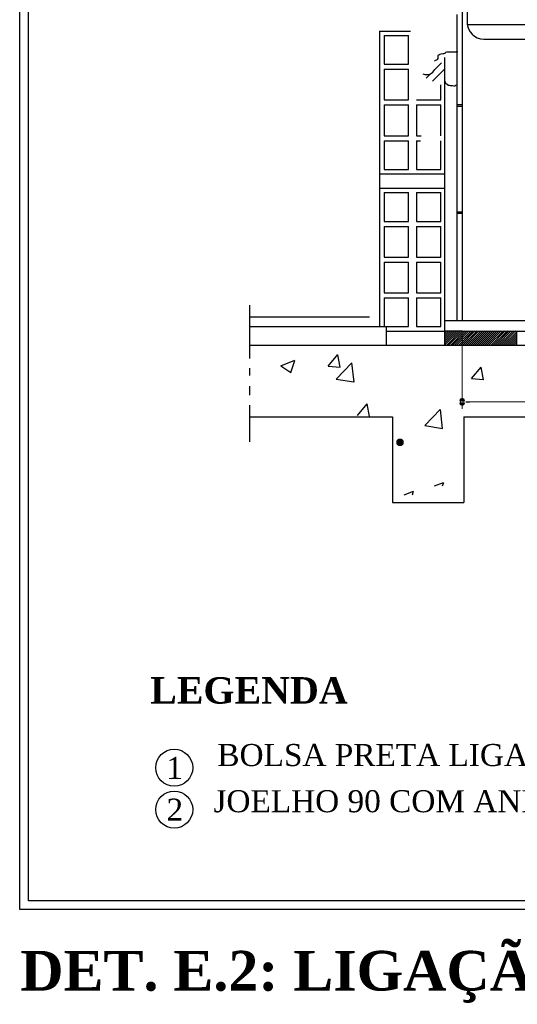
# Model space of a CAD drawing. Header units: millimetres. Extents: x 7 to 27269, y 0 to 59.
# Tile 4 of 10: x 31 to 37, y 39 to 50. Entities that reach past the tile are written whole.
import ezdxf

# ---------------------------------------------------------------- set-up
doc = ezdxf.new("R2010")
doc.units = ezdxf.units.MM
doc.header["$MEASUREMENT"] = 0
for name, color, linetype in [('AUXILIAR', 6, 'Continuous'), ('COMENTARIOS', 7, 'Continuous'), ('DETALHES_CTR8', 2, 'Continuous'), ('GERAL_CTR25', 9, 'Continuous'), ('PG-CTR_25', 9, 'Continuous')]:
    doc.layers.add(name, color=color, linetype=linetype)
doc.layers.add('DFDFD', color=7, linetype='Continuous', lineweight=5)
doc.layers.add('DI-Títulos', color=3, linetype='Continuous', lineweight=30)
doc.styles.add('TimesNewRoman', font='times.ttf')
doc.styles.add('TimesNewRomanN', font='timesbd.ttf')

msp = doc.modelspace()

# ---------------------------------------------------------------- hatches: boundary and pattern name
at = {"linetype": 'Continuous'}
for points in [[(36.11886, 45.64767), (36.1201, 45.64947), (36.12118, 45.65137), (36.12209, 45.65336), (36.12282, 45.65542), (36.12338, 45.65754), (36.12374, 45.65969), (36.12391, 45.66187), (36.1239, 45.66406), (36.12369, 45.66624), (36.1233, 45.66839), (36.12272, 45.6705), (36.12195, 45.67255), (36.12102, 45.67452), (36.11991, 45.67641), (36.11864, 45.67819), (36.11722, 45.67986), (36.11567, 45.68139), (36.11398, 45.68279), (36.11218, 45.68403), (36.11028, 45.68511), (36.10829, 45.68602), (36.10623, 45.68675), (36.10411, 45.68731), (36.10195, 45.68767), (36.09977, 45.68785), (36.09759, 45.68783), (36.09541, 45.68762), (36.09326, 45.68723), (36.09115, 45.68665), (36.0891, 45.68588), (36.08712, 45.68495), (36.08524, 45.68384), (36.08345, 45.68257), (36.08179, 45.68115), (36.08025, 45.6796), (36.07886, 45.67791), (36.07762, 45.67611), (36.07654, 45.67421), (36.07563, 45.67222), (36.07489, 45.67016), (36.07434, 45.66804), (36.07398, 45.66588), (36.0738, 45.6637), (36.07382, 45.66152), (36.07402, 45.65934), (36.07442, 45.65719), (36.075, 45.65508), (36.07576, 45.65303), (36.0767, 45.65105), (36.07781, 45.64917), (36.07886, 45.64767), (36.09886, 45.66279), (36.11886, 45.64767)], [(36.07886, 45.64767), (36.07762, 45.64587), (36.07654, 45.64396), (36.07563, 45.64198), (36.07489, 45.63991), (36.07434, 45.6378), (36.07398, 45.63564), (36.0738, 45.63346), (36.07382, 45.63127), (36.07402, 45.6291), (36.07442, 45.62694), (36.075, 45.62484), (36.07576, 45.62279), (36.0767, 45.62081), (36.07781, 45.61892), (36.07908, 45.61714), (36.08049, 45.61548), (36.08205, 45.61394), (36.08374, 45.61255), (36.08554, 45.6113), (36.08744, 45.61022), (36.08943, 45.60931), (36.09149, 45.60858), (36.09361, 45.60803), (36.09576, 45.60766), (36.09794, 45.60749), (36.10013, 45.60751), (36.10231, 45.60771), (36.10446, 45.60811), (36.10657, 45.60869), (36.10862, 45.60945), (36.11059, 45.61039), (36.11248, 45.6115), (36.11426, 45.61276), (36.11593, 45.61418), (36.11746, 45.61574), (36.11886, 45.61742), (36.1201, 45.61923), (36.12118, 45.62113), (36.12209, 45.62312), (36.12282, 45.62518), (36.12338, 45.62729), (36.12374, 45.62945), (36.12391, 45.63163), (36.1239, 45.63382), (36.12369, 45.636), (36.1233, 45.63815), (36.12272, 45.64026), (36.12195, 45.64231), (36.12102, 45.64428), (36.11991, 45.64617), (36.11886, 45.64767), (36.09886, 45.63255), (36.07886, 45.64767)]]:
    msp.add_hatch(color=256, dxfattribs=at).paths.add_polyline_path(points)

# ---------------------------------------------------------------- linework, layer by layer
at = {"color": 7}
for p, q in [((31.07909, 39.88921), (31.07909, 57.03173)), ((31.17909, 39.98921), (31.17909, 56.93173)), ((47.64509, 39.98921), (31.17909, 39.98921)), ((47.74509, 39.88921), (31.07909, 39.88921))]:
    msp.add_line(p, q, dxfattribs=at)
at = {"color": 8}
for p, q in [((36.15811, 49.92473), (36.15811, 53.776)), ((36.52809, 49.92473), (36.15709, 49.92473)), ((35.90309, 46.29373), (36.06009, 46.45173)), ((35.90309, 46.31673), (36.03809, 46.45173)), ((35.90309, 46.33873), (36.01509, 46.45173)), ((35.90309, 46.36173), (35.99309, 46.45173)), ((35.90309, 46.38573), (35.97009, 46.45173)), ((35.90309, 46.40773), (35.94809, 46.45173)), ((35.90309, 46.43073), (35.92309, 46.45173)), ((35.92309, 46.28873), (36.08409, 46.45173)), ((35.94509, 46.28873), (36.10709, 46.45173)), ((35.96809, 46.28873), (36.12909, 46.45173)), ((35.99009, 46.28873), (36.15209, 46.45173)), ((36.01309, 46.28873), (36.17409, 46.45173)), ((36.03509, 46.28873), (36.19909, 46.45173)), ((36.06009, 46.28873), (36.22209, 46.45173)), ((36.08309, 46.28873), (36.24409, 46.45173)), ((36.10509, 46.28873), (36.26709, 46.45173)), ((36.12809, 46.28873), (36.28909, 46.45173)), ((36.15009, 46.28873), (36.31309, 46.45173)), ((36.17409, 46.28873), (36.33609, 46.45173)), ((36.19709, 46.28873), (36.35809, 46.45173)), ((36.21909, 46.28873), (36.38209, 46.45173)), ((36.24209, 46.28873), (36.40409, 46.45173)), ((36.26409, 46.28873), (36.42709, 46.45173)), ((36.28909, 46.28873), (36.45109, 46.45173)), ((36.31209, 46.28873), (36.47309, 46.45173)), ((36.33409, 46.28873), (36.49609, 46.45173)), ((36.35709, 46.28873), (36.51809, 46.45173)), ((36.37909, 46.28873), (36.54109, 46.45173)), ((36.40209, 46.28873), (36.56609, 46.45173)), ((36.42709, 46.28873), (36.58809, 46.45173)), ((36.44909, 46.28873), (36.61109, 46.45173)), ((36.47209, 46.28873), (36.63309, 46.45173)), ((36.49409, 46.28873), (36.65609, 46.45173)), ((36.51709, 46.28873), (36.68009, 46.45173)), ((36.54109, 46.28873), (36.70209, 46.45173)), ((36.56309, 46.28873), (36.71309, 46.43873)), ((36.58609, 46.28873), (36.71309, 46.41573)), ((36.60809, 46.28873), (36.71309, 46.39373)), ((36.63109, 46.28873), (36.71309, 46.36973)), ((36.65609, 46.28873), (36.71309, 46.34673)), ((36.67809, 46.28873), (36.71309, 46.32473)), ((36.70109, 46.28873), (36.71309, 46.30173)), ((35.36009, 45.19473), (35.42509, 45.19473)), ((35.36009, 45.19473), (35.42509, 45.19473)), ((35.36009, 45.19473), (35.42509, 45.19473)), ((35.36009, 45.19173), (35.42709, 45.19173)), ((35.36009, 45.19173), (35.42509, 45.19173)), ((35.36009, 45.19073), (35.42709, 45.19073)), ((35.36009, 45.19073), (35.42709, 45.19073)), ((35.36009, 45.19073), (35.42709, 45.19073)), ((35.36009, 45.18773), (35.42709, 45.18773)), ((35.36009, 45.18773), (35.42709, 45.18773)), ((35.36009, 45.18673), (35.42709, 45.18673)), ((35.36009, 45.18673), (35.42709, 45.18673)), ((35.36009, 45.18673), (35.42709, 45.18673)), ((35.36009, 45.18373), (35.42509, 45.18373)), ((35.36009, 45.18373), (35.42509, 45.18373)), ((35.36009, 45.18273), (35.42509, 45.18273)), ((35.36209, 45.19973), (35.42509, 45.19973)), ((35.36209, 45.19973), (35.42509, 45.19973)), ((35.36209, 45.19973), (35.42309, 45.19973)), ((35.36209, 45.19873), (35.42509, 45.19873)), ((35.36209, 45.19873), (35.42509, 45.19873)), ((35.36209, 45.19873), (35.42509, 45.19873)), ((35.36209, 45.19573), (35.42509, 45.19573)), ((35.36209, 45.19573), (35.42509, 45.19573)), ((35.36209, 45.18273), (35.42509, 45.18273)), ((35.36209, 45.18273), (35.42509, 45.18273)), ((35.36209, 45.17973), (35.42509, 45.17973)), ((35.36209, 45.17973), (35.42509, 45.17973)), ((35.36209, 45.17773), (35.42509, 45.17773)), ((35.36209, 45.17773), (35.42509, 45.17773)), ((35.36209, 45.17773), (35.42509, 45.17773)), ((35.36209, 45.17573), (35.42309, 45.17573)), ((35.36409, 45.20473), (35.42309, 45.20473)), ((35.36409, 45.20473), (35.42309, 45.20473)), ((35.36409, 45.20473), (35.42109, 45.20473)), ((35.36409, 45.20273), (35.42309, 45.20273)), ((35.36409, 45.20273), (35.42309, 45.20273)), ((35.36409, 45.17573), (35.42309, 45.17573)), ((35.36409, 45.17373), (35.42309, 45.17373)), ((35.36409, 45.17373), (35.42309, 45.17373)), ((35.36409, 45.17373), (35.42309, 45.17373)), ((35.36409, 45.17173), (35.42109, 45.17173)), ((35.36609, 45.20873), (35.42109, 45.20873)), ((35.36609, 45.20873), (35.41909, 45.20873)), ((35.36609, 45.20673), (35.42109, 45.20673)), ((35.36609, 45.20673), (35.42109, 45.20673)), ((35.36609, 45.17173), (35.42109, 45.17173)), ((35.36609, 45.16973), (35.42109, 45.16973)), ((35.36609, 45.16973), (35.42109, 45.16973)), ((35.36609, 45.16973), (35.41909, 45.16973)), ((35.36809, 45.21073), (35.41909, 45.21073)), ((35.36809, 45.21073), (35.41709, 45.21073)), ((35.36809, 45.20873), (35.41909, 45.20873)), ((35.36809, 45.16773), (35.41909, 45.16773)), ((35.36809, 45.16773), (35.41909, 45.16773)), ((35.36809, 45.16573), (35.41709, 45.16573)), ((35.37009, 45.21273), (35.41709, 45.21273)), ((35.37009, 45.21273), (35.41709, 45.21273)), ((35.37009, 45.16573), (35.41709, 45.16573)), ((35.37009, 45.16573), (35.41709, 45.16573)), ((35.37209, 45.21473), (35.41509, 45.21473)), ((35.37209, 45.21273), (35.41509, 45.21273)), ((35.37209, 45.16373), (35.41509, 45.16373)), ((35.37209, 45.16373), (35.41509, 45.16373)), ((35.37209, 45.16173), (35.41309, 45.16173)), ((35.37409, 45.21673), (35.41309, 45.21673)), ((35.37409, 45.21473), (35.41309, 45.21473)), ((35.37409, 45.16173), (35.41309, 45.16173)), ((35.37609, 45.21673), (35.41109, 45.21673)), ((35.37609, 45.21673), (35.40909, 45.21673)), ((35.37609, 45.16173), (35.41109, 45.16173)), ((35.37609, 45.15973), (35.41109, 45.15973)), ((35.37809, 45.21873), (35.40909, 45.21873)), ((35.37809, 45.15973), (35.40909, 45.15973)), ((35.38009, 45.21873), (35.40709, 45.21873)), ((35.38009, 45.15973), (35.40709, 45.15973)), ((35.38209, 45.22073), (35.40509, 45.22073)), ((35.38209, 45.15773), (35.40509, 45.15773)), ((35.38409, 45.22073), (35.40109, 45.22073)), ((35.38409, 45.15773), (35.40309, 45.15773)), ((35.38809, 45.15473), (35.39909, 45.15473)), ((35.39009, 45.22073), (35.39609, 45.22073))]:
    msp.add_line(p, q, dxfattribs=at)
at = {"color": 7, "linetype": 'Continuous'}
msp.add_line((36.13886, 45.64767), (36.17986, 45.64767), dxfattribs=at)
at = {"color": 7, "linetype": 'Continuous', "lineweight": 0}
msp.add_lwpolyline([(36.11886, 45.64767, -2.00972085), (36.07886, 45.64767), (36.07886, 45.64767, -2.00972085), (36.11886, 45.64767), (36.11886, 45.64767)], format="xyb", dxfattribs=at)
at = {"layer": 'AUXILIAR', "color": 8, "linetype": 'Continuous'}
for p, q in [((35.78733, 49.41645), (35.86461, 49.49373)), ((35.68863, 49.31775), (35.74213, 49.37125)), ((35.762, 49.28682), (35.89716, 49.42199))]:
    msp.add_line(p, q, dxfattribs=at)
at = {"layer": 'AUXILIAR', "color": 8}
msp.add_arc((35.69409, 49.46373), 0.1047, 247.418035, 334.347739, dxfattribs=at)
at = {"layer": 'COMENTARIOS'}
for centre in [(32.8321, 41.49774), (32.8321, 41.02274)]:
    msp.add_circle(centre, 0.21016, dxfattribs=at)
at = {"layer": 'DETALHES_CTR8', "color": 8}
for p, q in [((33.68709, 46.74373), (33.68709, 46.13773)), ((34.57809, 46.05373), (34.68709, 46.18373)), ((34.71409, 46.04073), (34.68809, 46.18273)), ((33.68709, 46.02973), (33.68709, 45.94573)), ((34.04209, 46.05773), (34.20109, 46.11873)), ((34.04209, 46.05773), (34.15509, 45.98173)), ((34.15609, 45.98173), (34.20209, 46.11773)), ((34.57809, 46.05373), (34.71409, 46.04173)), ((34.66909, 45.90473), (34.84609, 46.08873)), ((34.87209, 45.87273), (34.84709, 46.08873)), ((36.20509, 45.91173), (36.31409, 46.04173)), ((36.34109, 45.89873), (36.31409, 46.04073)), ((34.66909, 45.90473), (34.87109, 45.87373)), ((36.20509, 45.91173), (36.34109, 45.89973)), ((33.68709, 45.82373), (33.68709, 45.72373)), ((33.68709, 45.60873), (33.68709, 45.19373)), ((34.91309, 45.49373), (35.02209, 45.62473)), ((35.04909, 45.48173), (35.02209, 45.62473)), ((35.67409, 45.37773), (35.85009, 45.56173)), ((35.87609, 45.34573), (35.85109, 45.56073)), ((35.67409, 45.37773), (35.87609, 45.34673)), ((35.78309, 44.69373), (35.88809, 44.73373)), ((35.87509, 44.69373), (35.88909, 44.73273)), ((35.44209, 44.59473), (35.54709, 44.63473)), ((35.53409, 44.59473), (35.54709, 44.63373))]:
    msp.add_line(p, q, dxfattribs=at)
at = {"layer": 'DFDFD', "color": 7}
for p, q in [((36.09909, 46.41095), (36.09909, 45.56734)), ((36.17948, 45.64773), (38.9107, 45.64773))]:
    msp.add_line(p, q, dxfattribs=at)
at = {"layer": 'GERAL_CTR25', "color": 8}
for p, q in [((36.09909, 53.86273), (36.09909, 49.55573)), ((36.03809, 50.04073), (36.03809, 49.53573)), ((41.26009, 49.92473), (36.52809, 49.92473)), ((35.16109, 49.85273), (35.16109, 46.50273)), ((35.16109, 49.85273), (35.51309, 49.85273)), ((35.30709, 49.85273), (35.46009, 49.85273)), ((35.21409, 49.80473), (35.21409, 49.47673)), ((35.21409, 49.80473), (35.49109, 49.80473)), ((35.49109, 49.47673), (35.49109, 49.80473)), ((36.34309, 49.76273), (37.54109, 49.76273)), ((35.21409, 49.47673), (35.49109, 49.47673)), ((36.03809, 49.55573), (36.03809, 46.57173)), ((36.09909, 49.55573), (36.09909, 46.57173)), ((35.21409, 49.41973), (35.21409, 49.07173)), ((35.21409, 49.41973), (35.49109, 49.41973)), ((35.49109, 49.07173), (35.49109, 49.41973)), ((35.85609, 49.07173), (35.85609, 49.24473)), ((35.21409, 49.07173), (35.49109, 49.07173)), ((35.57909, 49.07173), (35.85609, 49.07173)), ((35.21409, 49.01473), (35.21409, 48.66673)), ((35.21409, 49.01473), (35.49109, 49.01473)), ((35.49109, 48.66673), (35.49109, 49.01473)), ((35.57909, 49.01473), (35.57909, 48.66673)), ((35.57909, 49.01473), (35.85609, 49.01473)), ((35.85609, 48.66673), (35.85609, 49.01473)), ((36.03809, 49.01873), (36.09909, 49.01873)), ((36.03809, 49.00273), (36.09909, 49.00273)), ((35.21409, 48.66673), (35.49109, 48.66673)), ((35.21409, 48.60873), (35.21409, 48.28273)), ((35.21409, 48.60873), (35.49109, 48.60873)), ((35.49109, 48.28273), (35.49109, 48.60873)), ((35.57909, 48.66673), (35.63509, 48.66673)), ((35.57909, 48.60873), (35.57909, 48.28273)), ((35.57909, 48.60873), (35.62409, 48.60873)), ((35.85609, 48.28273), (35.85609, 48.60873)), ((35.21409, 48.28273), (35.49109, 48.28273)), ((35.57909, 48.28273), (35.85609, 48.28273)), ((35.16109, 48.23273), (35.90309, 48.23273)), ((35.16109, 48.07073), (35.90309, 48.07073)), ((35.21409, 48.02273), (35.49109, 48.02273)), ((35.21409, 48.02273), (35.21409, 47.69473)), ((35.49109, 47.69473), (35.49109, 48.02273)), ((35.57909, 48.02273), (35.85609, 48.02273)), ((35.57909, 48.02273), (35.57909, 47.69473)), ((35.85609, 47.69473), (35.85609, 48.02273)), ((36.03809, 47.80373), (36.09909, 47.80373)), ((35.21409, 47.69473), (35.49109, 47.69473)), ((35.57909, 47.69473), (35.85609, 47.69473)), ((36.03809, 47.78773), (36.09909, 47.78773)), ((35.21409, 47.63773), (35.21409, 47.28973)), ((35.21409, 47.63773), (35.49109, 47.63773)), ((35.49109, 47.28973), (35.49109, 47.63773)), ((35.57909, 47.63773), (35.57909, 47.28973)), ((35.57909, 47.63773), (35.85609, 47.63773)), ((35.85609, 47.28973), (35.85609, 47.63773)), ((35.21409, 47.28973), (35.49109, 47.28973)), ((35.57909, 47.28973), (35.85609, 47.28973)), ((35.21409, 47.23273), (35.49109, 47.23273)), ((35.21409, 47.23273), (35.21409, 46.88373)), ((35.49109, 46.88373), (35.49109, 47.23273)), ((35.57909, 47.23273), (35.85609, 47.23273)), ((35.57909, 47.23273), (35.57909, 46.88373)), ((35.85609, 46.88373), (35.85609, 47.23273)), ((35.21409, 46.88373), (35.49109, 46.88373)), ((35.21409, 46.82773), (35.49109, 46.82773)), ((35.21409, 46.82773), (35.21409, 46.50073)), ((35.49109, 46.50073), (35.49109, 46.82773)), ((35.57909, 46.88373), (35.85609, 46.88373)), ((35.57909, 46.82773), (35.85609, 46.82773)), ((35.57909, 46.82773), (35.57909, 46.50073)), ((35.85609, 46.50073), (35.85609, 46.82773)), ((33.68709, 46.61273), (35.04609, 46.61273)), ((35.90309, 46.57173), (37.79809, 46.57173)), ((33.68709, 46.50273), (35.23509, 46.50273)), ((35.21409, 46.50073), (35.49109, 46.50073)), ((35.23509, 46.50273), (35.23509, 46.28873)), ((35.57909, 46.50073), (35.85609, 46.50073)), ((35.23509, 46.45073), (35.90309, 46.45073)), ((36.09909, 46.45073), (38.58609, 46.45073)), ((33.68709, 46.28873), (35.30709, 46.28873)), ((36.03809, 46.28873), (38.58609, 46.28873)), ((33.68709, 45.47873), (35.30709, 45.47873)), ((35.30709, 45.47873), (35.30709, 44.50673)), ((36.11709, 45.47873), (38.58609, 45.47873)), ((36.11709, 45.47873), (36.11709, 44.50673)), ((35.30709, 44.50673), (36.11709, 44.50673))]:
    msp.add_line(p, q, dxfattribs=at)
msp.add_arc((36.34309, 49.94973), 0.18666, 180, 270, dxfattribs=at)
at = {"layer": 'PG-CTR_25', "color": 8}
for p, q in [((35.84509, 49.58673), (35.83309, 49.58173)), ((35.85809, 49.59173), (35.84509, 49.58673)), ((35.87909, 49.59673), (35.85809, 49.59173)), ((35.89109, 49.59673), (35.87909, 49.59673)), ((35.90509, 49.60073), (35.89109, 49.59673)), ((35.91109, 49.60973), (35.90509, 49.60073)), ((35.92609, 49.61473), (35.91109, 49.60973)), ((36.04309, 49.61473), (35.92609, 49.61473)), ((36.04309, 49.62373), (36.04309, 49.61473)), ((35.79409, 49.51773), (35.78309, 49.51273)), ((35.80809, 49.52273), (35.79409, 49.51773)), ((35.81509, 49.53173), (35.80809, 49.52273)), ((35.82109, 49.54073), (35.81509, 49.53173)), ((35.83309, 49.58173), (35.82109, 49.57773)), ((35.82109, 49.57773), (35.82109, 49.54073)), ((35.90309, 46.28873), (35.90309, 49.55173)), ((35.90509, 49.28173), (35.90509, 49.27373)), ((35.90509, 49.27373), (35.91109, 49.26373)), ((35.91109, 49.26373), (35.91909, 49.25473)), ((35.91909, 49.25473), (35.93209, 49.24973)), ((35.93209, 49.24973), (35.93709, 49.24073)), ((35.93709, 49.24073), (35.95109, 49.24073)), ((35.95109, 49.24073), (35.96409, 49.23673)), ((35.96409, 49.23673), (35.99009, 49.23673)), ((35.99009, 49.23673), (36.00409, 49.23173)), ((36.00409, 49.23173), (36.01809, 49.23173)), ((36.01809, 49.23173), (36.02509, 49.24073)), ((36.02509, 49.24073), (36.03809, 49.24473)), ((36.03809, 49.24473), (36.04309, 49.24973)), ((36.09909, 46.45073), (35.90309, 46.45073)), ((36.71309, 46.45073), (36.71309, 46.28873)), ((35.30709, 46.28873), (35.90309, 46.28873)), ((35.82509, 46.28873), (36.03809, 46.28873))]:
    msp.add_line(p, q, dxfattribs=at)
msp.add_circle((35.39309, 45.18873), 0.03317, dxfattribs=at)
at = {"layer": 'PG-CTR_25', "color": 8, "lineweight": 0}
for start, end in [(0, 180), (180, 0)]:
    msp.add_arc((35.39309, 45.18873), 0.03317, start, end, dxfattribs=at)
at = {"layer": 'PG-CTR_25', "color": 8}
for start, end in [(0, 180), (180, 0)]:
    msp.add_arc((35.39309, 45.18873), 0.03317, start, end, dxfattribs=at)

# ---------------------------------------------------------------- texts
at = {"color": 7, "attachment_point": 7, "line_spacing_factor": 0.9}
for s, insert, char_height, width, style in [('LEGENDA', (32.55932, 42.22079), 0.3, 234.8022824, 'TimesNewRomanN'), ('BOLSA PRETA LIGAÇÃO BACIA SANITÁRIA OU DECANEL', (33.32132, 41.43579), 0.25, 255.6427217, 'TimesNewRoman'), ('JOELHO 90 COM ANEL PVC ESGOTO  ', (33.27732, 40.98729), 0.25, 187.1008325, 'TimesNewRoman')]:
    msp.add_mtext(s, dxfattribs=dict(at, insert=insert, char_height=char_height, width=width, style=style))
at = {"char_height": 0.25, "width": 23.8507249, "attachment_point": 7, "line_spacing_factor": 0.9, "style": 'TimesNewRoman'}
for s, insert in [('1', (32.74132, 41.37029)), ('2', (32.74432, 40.89729))]:
    msp.add_mtext(s, dxfattribs=dict(at, insert=insert))
at = {"layer": 'DI-Títulos', "color": 5, "insert": (46.30544, 38.82916), "char_height": 0.45, "width": 7483.6195846, "attachment_point": 9, "line_spacing_factor": 0.798, "style": 'TimesNewRomanN'}
msp.add_mtext('DET. E.2: LIGAÇÃO DO VASO SANITÁRIO VDE', dxfattribs=at)

doc.saveas('drawing.dxf')
